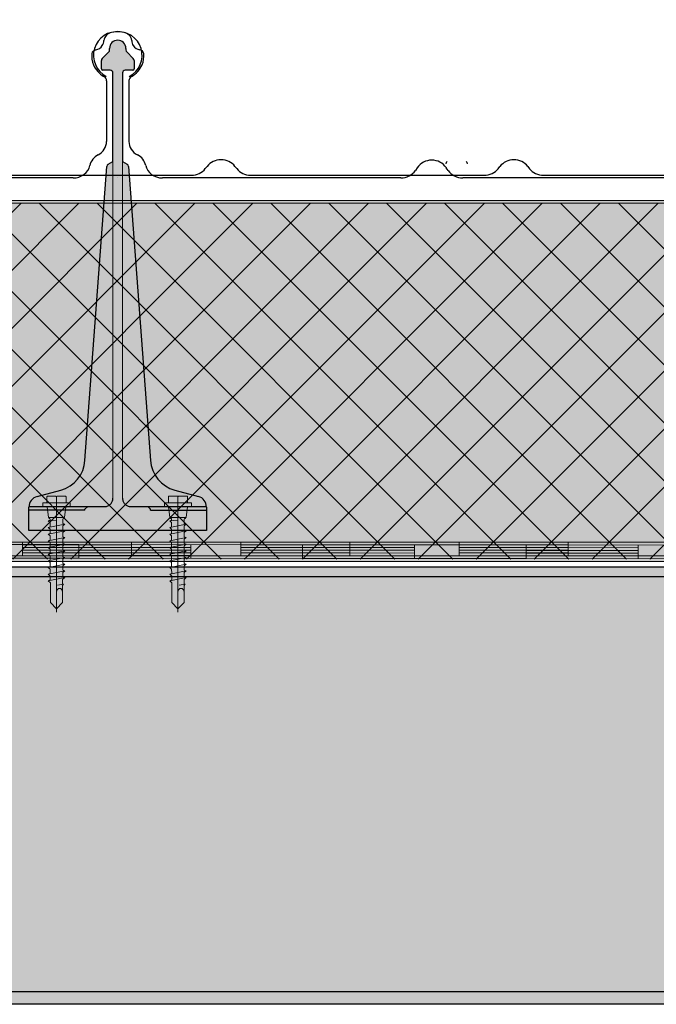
# Model space of a CAD drawing. Header units: metres. Extents: x 1316.5 to 1415.3, y -94.1 to -52.
# Tile 124 of 256: x 1346.292 to 1346.525, y -55.493 to -55.133. Entities that reach past the tile are written whole.
import ezdxf

# ---------------------------------------------------------------- set-up
doc = ezdxf.new("R2010")
doc.units = ezdxf.units.M
for name, pattern in [('AUSGEZOGEN', [0]), ('STRICHLINIE2_S3', [0.055, 0.04, -0.015]), ('STRICHLINIE_S4', [0.008, 0.006, -0.002]), ('STRICHPUNKT2_S5', [0.1, 0.07, -0.01, 0.01, -0.01])]:
    doc.linetypes.add(name, pattern=pattern)
for name, color, linetype, lineweight in [('XR$11$Design', 4, 'AUSGEZOGEN', 13), ('XR$13$Muster', 4, 'AUSGEZOGEN', 13), ('XR$13$STANDARD_1', 7, 'AUSGEZOGEN', 25), ('XR$9$Allgemein', 4, 'AUSGEZOGEN', 13), ('XR$9$Dach', 3, 'AUSGEZOGEN', 18), ('XR$9$Design', 4, 'AUSGEZOGEN', 13), ('XR$9$V25', 4, 'AUSGEZOGEN', 13)]:
    doc.layers.add(name, color=color, linetype=linetype, lineweight=lineweight)

# ---------------------------------------------------------------- blocks, each defined once
blk = doc.blocks.new('NSY101')
at = {"color": 0, "linetype": 'ByBlock', "lineweight": -2}
blk.add_circle((0, 0), 0.005, dxfattribs=at)
blk = doc.blocks.new('COMPLEXOBJECT_126')
at = {"transparency": 33554687}
for p, q in [((1346.33219, -55.1552), (1346.33219, -55.17747)), ((1346.7531, -55.15836), (1346.7531, -55.17544)), ((1346.43776, -55.18708), (1346.43709, -55.18804)), ((1346.44908, -55.18804), (1346.44841, -55.18708)), ((1346.53976, -55.18708), (1346.53909, -55.18804)), ((1346.55108, -55.18804), (1346.55041, -55.18708)), ((1346.64176, -55.18708), (1346.64109, -55.18804)), ((1346.65308, -55.18804), (1346.65241, -55.18708)), ((1346.43177, -55.19081), (1346.34445, -55.19081)), ((1346.53376, -55.19081), (1346.4544, -55.19081)), ((1346.63576, -55.19081), (1346.5564, -55.19081)), ((1346.74032, -55.19081), (1346.6584, -55.19081))]:
    blk.add_line(p, q, dxfattribs=at)
for centre, radius, start, end in [((1346.74815, -55.14162), 0.00385, 282.5304, 329.6449), ((1346.75775, -55.14798), 0.01032, 200.8584, 236.8378), ((1346.7466, -55.17544), 0.0065, 300, 0), ((1346.7531, -55.1867), 0.0065, 120, 169.4136), ((1346.44309, -55.19081), 0.0065, 35, 145), ((1346.54508, -55.19081), 0.0065, 35, 145), ((1346.64708, -55.19081), 0.0065, 35, 145), ((1346.74032, -55.18431), 0.0065, 270, 349.4136), ((1346.43177, -55.18431), 0.0065, 270, 325), ((1346.4544, -55.18431), 0.0065, 215, 270), ((1346.53376, -55.18431), 0.0065, 270, 325), ((1346.5564, -55.18431), 0.0065, 215, 270), ((1346.63576, -55.18431), 0.0065, 270, 325), ((1346.6584, -55.18431), 0.0065, 215, 270)]:
    blk.add_arc(centre, radius, start, end, dxfattribs=at)
for centre, major_axis, ratio, start_param, end_param in [((1346.32789, -55.14594), (0.0087, 0), 0.997606, 1.465877, 4.233579), ((1346.32789, -55.14593), (0.00958, 0), 0.905277, 1.310139, 1.634821), ((1346.3294, -55.14091), (0.00384, 0), 0.905277, 0.747625, 1.318651), ((1346.3294, -55.14091), (0.00384, 0), 0.905277, 0.123201, 0.747625), ((1346.33749, -55.14047), (0.00428, 0), 0.905277, 3.145413, 3.651819), ((1346.33694, -55.14067), (0.0037, 0), 0.905277, 3.671389, 4.493692), ((1346.33585, -55.1455), (0.00175, 0), 0.905277, 0.122654, 1.403271), ((1346.32773, -55.14619), (0.0099, 0), 0.905277, 5.919137, 6.381942), ((1346.32773, -55.14619), (0.0099, 0), 0.905277, 5.291178, 5.919137), ((1346.33411, -55.1552), (0.00192, 0), 0.905277, 2.093897, 3.141593), ((1346.33842, -55.17747), (0.00623, 0), 0.905277, 3.141593, 4.18879), ((1346.33219, -55.18724), (0.00623, 0), 0.905277, 0.184767, 1.047198), ((1346.34445, -55.18517), (0.00623, 0), 0.905277, 3.32636, 4.712389)]:
    blk.add_ellipse(centre, major_axis=major_axis, ratio=ratio, start_param=start_param, end_param=end_param, dxfattribs=at)
blk = doc.blocks.new('U7_1')
at = {"linetype": 'AUSGEZOGEN', "transparency": 33554687}
for p, q in [((-3.5, 3.87), (-3.5, 2.27)), ((-3.3, 4.07), (-0.2, 4.07)), ((0, 3.87), (0, 2.07)), ((0.2, 4.07), (3.3, 4.07)), ((3.5, 3.87), (3.5, 2.27)), ((-5, 1.97), (-5, 1.17)), ((-4.9, 2.07), (4.9, 2.07)), ((-4.9, 1.07), (4.9, 1.07)), ((-3.46, 0.82), (-2.94, -2.1)), ((3.46, 0.82), (2.94, -2.1)), ((5, 1.97), (5, 1.17)), ((-2.84, -2.18), (2.84, -2.18)), ((-2.77, -2.18), (-2.75, -2.35)), ((-2.33, -2.73), (-2.33, -2.93)), ((2.32, -2.73), (2.32, -3.91)), ((2.77, -2.18), (2.75, -2.35)), ((-2.33, -2.93), (-3, -3.2)), ((0, -2.99), (-3, -3.2)), ((-3, -3.2), (-2.33, -3.68)), ((3, -4.1), (-3, -5.15)), ((-2.33, -4.89), (-3, -5.15)), ((-3, -5.15), (-2.33, -5.63)), ((-2.33, -3.68), (-2.33, -4.89)), ((-2.33, -5.63), (-2.33, -6.84)), ((2.32, -3.91), (3, -4.1)), ((3, -4.1), (2.32, -4.65)), ((2.32, -4.65), (2.32, -5.86)), ((3, -6.05), (-3, -7.1)), ((-2.33, -6.84), (-3, -7.1)), ((-3, -7.1), (-2.33, -7.58)), ((3, -8), (-3, -9.05)), ((-2.33, -7.58), (-2.33, -8.79)), ((2.32, -5.86), (3, -6.05)), ((3, -6.05), (2.32, -6.6)), ((2.32, -6.6), (2.32, -7.81)), ((2.32, -7.81), (3, -8)), ((3, -8), (2.32, -8.55)), ((2.32, -8.55), (2.32, -9.76)), ((-2.33, -8.79), (-3, -9.05)), ((-3, -9.05), (-2.33, -9.53)), ((3, -9.95), (-3, -11)), ((-2.33, -10.74), (-3, -11)), ((-3, -11), (-2.33, -11.48)), ((-2.33, -9.53), (-2.33, -10.74)), ((-2.33, -11.48), (-2.33, -12.69)), ((2.32, -9.76), (3, -9.95)), ((3, -9.95), (2.32, -10.5)), ((2.32, -10.5), (2.32, -11.71)), ((3, -11.9), (-3, -12.95)), ((-2.33, -12.69), (-3, -12.95)), ((-3, -12.95), (-2.33, -13.43)), ((3, -13.85), (-3, -14.9)), ((-2.33, -13.43), (-2.33, -14.64)), ((2.32, -11.71), (3, -11.9)), ((3, -11.9), (2.32, -12.45)), ((2.32, -12.45), (2.32, -13.66)), ((2.32, -13.66), (3, -13.85)), ((3, -13.85), (2.32, -14.4)), ((2.32, -14.4), (2.32, -15.61)), ((-2.33, -14.64), (-3, -14.9)), ((-3, -14.9), (-2.33, -15.38)), ((3, -15.8), (-3, -16.85)), ((-2.33, -16.59), (-3, -16.85)), ((-3, -16.85), (-2.33, -17.33)), ((-2.33, -15.38), (-2.33, -16.59)), ((2.32, -15.61), (3, -15.8)), ((3, -15.8), (2.32, -16.35)), ((2.32, -16.35), (2.32, -17.33)), ((3, -17.75), (-3, -18.8)), ((-2.3, -18.53), (-3, -18.8)), ((-3, -18.8), (-2.28, -19.31)), ((3, -19.7), (-3, -20.75)), ((-2.33, -17.33), (-2.3, -18.53)), ((-2.28, -19.31), (-2.26, -20.47)), ((3, -19.7), (2.26, -20.3)), ((2.3, -18.32), (2.28, -19.5)), ((2.28, -19.5), (3, -19.7)), ((3, -17.75), (2.3, -18.32)), ((2.32, -17.33), (2.32, -17.56)), ((2.32, -17.56), (3, -17.75)), ((-2.26, -20.47), (-3, -20.75)), ((-3, -20.75), (-2.24, -21.28)), ((-2.24, -21.28), (-2.23, -22.18)), ((-2.23, -22.18), (-2.23, -27.06)), ((2.61, -21.73), (0.4, -22.03)), ((2.23, -22.07), (2.22, -22.18)), ((2.22, -22.18), (2.22, -27.06)), ((2.61, -21.73), (2.23, -22.07)), ((2.26, -20.3), (2.24, -21.58)), ((2.24, -21.58), (2.61, -21.73)), ((0, -24.04), (0, -28.93)), ((-2.23, -27.06), (0, -28.93)), ((2.22, -27.06), (0, -28.93))]:
    blk.add_line(p, q, dxfattribs=at)
at = {"linetype": 'STRICHPUNKT2_S5', "transparency": 33554687}
blk.add_line((0, 3.87), (0, -29.93), dxfattribs=at)
at = {"linetype": 'AUSGEZOGEN', "transparency": 33554687}
for centre, radius, start, end in [((-3.3, 3.87), 0.2, 90, 180), ((-0.2, 3.87), 0.2, 0, 90), ((0.2, 3.87), 0.2, 90, 180), ((3.3, 3.87), 0.2, 0, 90), ((-4.9, 1.97), 0.1, 90, 180), ((-4.9, 1.17), 0.1, 180, 270), ((-3.75, 0.77), 0.3, 10, 90), ((-3.7, 2.27), 0.2, 270, 0), ((3.75, 0.77), 0.3, 90, 170), ((3.7, 2.27), 0.2, 180, 270), ((4.9, 1.97), 0.1, 0, 90), ((4.9, 1.17), 0.1, 270, 0), ((-2.84, -2.08), 0.1, 190, 270), ((-2.65, -2.33), 0.1, 190, 270), ((-2.63, -2.73), 0.3, 0, 90), ((2.62, -2.73), 0.3, 90, 180), ((2.65, -2.33), 0.1, 270, 350), ((2.84, -2.08), 0.1, 270, 350), ((1.11, -24.04), 1.11, 0, 180)]:
    blk.add_arc(centre, radius, start, end, dxfattribs=at)
blk = doc.blocks.new('COMPLEXOBJECT_127')
at = {"transparency": 33554687}
for p, q in [((1346.32398, -55.15521), (1346.32398, -55.17748)), ((1345.90307, -55.17748), (1345.90307, -55.15842)), ((1346.0012, -55.18759), (1346.00055, -55.18842)), ((1346.01205, -55.18842), (1346.01141, -55.18759)), ((1346.10845, -55.18759), (1346.1078, -55.18842)), ((1346.1193, -55.18842), (1346.11866, -55.18759)), ((1346.2157, -55.18757), (1346.21505, -55.1884)), ((1346.22655, -55.1884), (1346.22591, -55.18757)), ((1345.99545, -55.19082), (1345.91585, -55.19082)), ((1346.1027, -55.19082), (1346.01716, -55.19082)), ((1346.20995, -55.19081), (1346.12441, -55.19082)), ((1346.31177, -55.19082), (1346.23166, -55.19081))]:
    blk.add_line(p, q, dxfattribs=at)
for centre, major_axis, ratio, start_param, end_param in [((1345.89907, -55.14618), (0.01221, 0), 0.964759, 5.137055, 10.349472), ((1346.32829, -55.14594), (0.00958, 0), 0.905277, 1.506772, 1.831454), ((1346.32829, -55.14595), (0.0087, 0), 0.997606, 5.191199, 7.958901), ((1346.31869, -55.14048), (0.00428, 0), 0.905277, 5.772959, 6.279365), ((1346.32677, -55.14092), (0.00384, 0), 0.905277, 2.393967, 3.018391), ((1346.32677, -55.14092), (0.00384, 0), 0.905277, 1.822942, 2.393967), ((1346.32033, -55.14551), (0.00175, 0), 0.905277, 1.738322, 3.018939), ((1346.31923, -55.14068), (0.0037, 0), 0.905277, 4.931086, 5.753389), ((1346.32844, -55.1462), (0.0099, 0), 0.905277, 3.042836, 3.505641), ((1346.32844, -55.1462), (0.0099, 0), 0.905277, 3.505641, 4.1336), ((1346.32207, -55.15521), (0.00192, 0), 0.905277, 0, 1.047696), ((1345.90507, -55.15843), (0.002, 0), 0.868191, 2.075638, 3.141593), ((1345.90957, -55.17748), (0.0065, 0), 0.868191, 3.141593, 4.18879), ((1346.31775, -55.17748), (0.00623, 0), 0.905277, 5.235988, 6.283185), ((1345.90307, -55.18725), (0.0065, 0), 0.868191, 0.184767, 1.047198), ((1346.32398, -55.18725), (0.00623, 0), 0.905277, 2.094395, 2.956825), ((1345.91585, -55.18518), (0.0065, 0), 0.868191, 3.32636, 4.712389), ((1346.0063, -55.19082), (0.00623, 0), 0.905277, 0.610865, 2.530727), ((1346.11355, -55.19082), (0.00623, 0), 0.905277, 0.610865, 2.530727), ((1346.2208, -55.19081), (0.00623, 0), 0.905277, 0.610865, 2.530727), ((1346.31173, -55.18518), (0.00623, 0), 0.905277, 4.712389, 6.098418), ((1345.99545, -55.18518), (0.00623, 0), 0.905277, 4.712389, 5.67232), ((1346.01716, -55.18518), (0.00623, 0), 0.905277, 3.752458, 4.712389), ((1346.1027, -55.18518), (0.00623, 0), 0.905277, 4.712389, 5.67232), ((1346.12441, -55.18518), (0.00623, 0), 0.905277, 3.752458, 4.712389), ((1346.20995, -55.18516), (0.00623, 0), 0.905277, 4.712389, 5.67232), ((1346.23166, -55.18516), (0.00623, 0), 0.905277, 3.752458, 4.712389)]:
    blk.add_ellipse(centre, major_axis=major_axis, ratio=ratio, start_param=start_param, end_param=end_param, dxfattribs=at)
blk = doc.blocks.new('MUSTERELEMENT_65')
at = {"layer": 'XR$9$Design', "color": 4, "linetype": 'AUSGEZOGEN', "lineweight": 13, "transparency": 33554687}
for p, q in [((1346.23188, -55.32498), (1346.31383, -55.32503)), ((1346.31383, -55.32503), (1346.31382, -55.33003)), ((1346.31383, -55.32503), (1346.31382, -55.33003)), ((1346.31382, -55.32703), (1346.3548, -55.32706)), ((1346.31382, -55.32803), (1346.3548, -55.32806)), ((1346.31383, -55.32503), (1346.39577, -55.32509)), ((1346.31383, -55.32603), (1346.3548, -55.32606)), ((1346.3548, -55.32506), (1346.35479, -55.33006)), ((1346.39577, -55.32509), (1346.47771, -55.32514)), ((1346.39577, -55.32509), (1346.39577, -55.33009)), ((1346.39577, -55.32509), (1346.39577, -55.33009)), ((1346.39577, -55.32609), (1346.43674, -55.32612)), ((1346.39577, -55.32709), (1346.43674, -55.32712)), ((1346.39577, -55.32809), (1346.43674, -55.32812)), ((1346.43674, -55.32512), (1346.43674, -55.33012)), ((1346.47771, -55.32514), (1346.55966, -55.3252)), ((1346.47771, -55.32514), (1346.47771, -55.33014)), ((1346.47771, -55.32514), (1346.47771, -55.33014)), ((1346.47771, -55.32614), (1346.51869, -55.32617)), ((1346.47771, -55.32714), (1346.51869, -55.32717)), ((1346.47771, -55.32814), (1346.51868, -55.32817)), ((1346.51869, -55.32517), (1346.51868, -55.33017)), ((1346.23188, -55.32998), (1346.31382, -55.33003)), ((1346.31382, -55.32903), (1346.3548, -55.32906)), ((1346.31382, -55.33003), (1346.39577, -55.33009)), ((1346.39577, -55.32909), (1346.43674, -55.32912)), ((1346.39577, -55.33009), (1346.47771, -55.33014)), ((1346.47771, -55.32914), (1346.51868, -55.32917)), ((1346.47771, -55.33014), (1346.55966, -55.3302))]:
    blk.add_line(p, q, dxfattribs=at)
blk = doc.blocks.new('MUSTERELEMENT_84')
at = {"layer": 'XR$11$Design', "color": 4, "linetype": 'AUSGEZOGEN', "lineweight": 13, "transparency": 33554687}
for p, q in [((1346.21323, -55.32409), (1346.29319, -55.32409)), ((1346.29319, -55.32409), (1346.37314, -55.32409)), ((1346.29319, -55.32409), (1346.29319, -55.32909)), ((1346.29319, -55.32409), (1346.29319, -55.32909)), ((1346.33316, -55.32409), (1346.33316, -55.32909)), ((1346.37314, -55.32409), (1346.4531, -55.32409)), ((1346.37314, -55.32409), (1346.37314, -55.32909)), ((1346.37314, -55.32409), (1346.37314, -55.32909)), ((1346.41312, -55.32409), (1346.41312, -55.32909)), ((1346.4531, -55.32409), (1346.53306, -55.32409)), ((1346.4531, -55.32409), (1346.4531, -55.32909)), ((1346.4531, -55.32409), (1346.4531, -55.32909)), ((1346.49308, -55.32409), (1346.49308, -55.32909)), ((1346.29319, -55.32509), (1346.33316, -55.32509)), ((1346.29319, -55.32609), (1346.33316, -55.32609)), ((1346.29319, -55.32709), (1346.33316, -55.32709)), ((1346.29319, -55.32809), (1346.33316, -55.32809)), ((1346.37314, -55.32509), (1346.41312, -55.32509)), ((1346.37314, -55.32609), (1346.41312, -55.32609)), ((1346.37314, -55.32709), (1346.41312, -55.32709)), ((1346.37314, -55.32809), (1346.41312, -55.32809)), ((1346.4531, -55.32509), (1346.49308, -55.32509)), ((1346.4531, -55.32609), (1346.49308, -55.32609)), ((1346.4531, -55.32709), (1346.49308, -55.32709)), ((1346.4531, -55.32809), (1346.49308, -55.32809)), ((1346.21323, -55.32909), (1346.29319, -55.32909)), ((1346.29319, -55.32909), (1346.37314, -55.32909)), ((1346.37314, -55.32909), (1346.4531, -55.32909)), ((1346.4531, -55.32909), (1346.53306, -55.32909))]:
    blk.add_line(p, q, dxfattribs=at)
blk = doc.blocks.new('COMPLEXOBJECT_172')
at = {"transparency": 33554687}
for p, q in [((1346.26272, -55.15422), (1346.26272, -55.17649)), ((1346.68363, -55.17649), (1346.68363, -55.15743)), ((1346.36015, -55.18741), (1346.36079, -55.18658)), ((1346.371, -55.18658), (1346.37165, -55.18741)), ((1346.4674, -55.18743), (1346.46804, -55.1866)), ((1346.47825, -55.1866), (1346.4789, -55.18743)), ((1346.57465, -55.18743), (1346.57529, -55.1866)), ((1346.5855, -55.1866), (1346.58615, -55.18743)), ((1346.27493, -55.18984), (1346.35504, -55.18982)), ((1346.37675, -55.18982), (1346.46229, -55.18984)), ((1346.484, -55.18984), (1346.56954, -55.18984)), ((1346.59125, -55.18984), (1346.67085, -55.18984))]:
    blk.add_line(p, q, dxfattribs=at)
for centre, major_axis, ratio, start_param, end_param in [((1346.68763, -55.14519), (0.01221, 0), 0.964759, 5.358492, 10.570908), ((1346.25841, -55.14496), (0.0087, 0), 0.997606, 1.465877, 4.233579), ((1346.25841, -55.14496), (0.00958, 0), 0.905277, 1.310139, 1.634821), ((1346.25993, -55.13993), (0.00384, 0), 0.905277, 0.747625, 1.318651), ((1346.25993, -55.13993), (0.00384, 0), 0.905277, 0.123201, 0.747625), ((1346.26801, -55.13949), (0.00428, 0), 0.905277, 3.145413, 3.651819), ((1346.26747, -55.13969), (0.0037, 0), 0.905277, 3.671389, 4.493692), ((1346.26637, -55.14453), (0.00175, 0), 0.905277, 0.122654, 1.403271), ((1346.25826, -55.14521), (0.0099, 0), 0.905277, 5.919137, 6.381942), ((1346.25826, -55.14521), (0.0099, 0), 0.905277, 5.291178, 5.919137), ((1346.26463, -55.15422), (0.00192, 0), 0.905277, 2.093897, 3.141593), ((1346.68163, -55.15745), (0.002, 0), 0.868191, 0, 1.065955), ((1346.26895, -55.17649), (0.00623, 0), 0.905277, 3.141593, 4.18879), ((1346.67713, -55.17649), (0.0065, 0), 0.868191, 5.235988, 6.283185), ((1346.26272, -55.18627), (0.00623, 0), 0.905277, 0.184767, 1.047198), ((1346.68363, -55.18627), (0.0065, 0), 0.868191, 2.094395, 2.956825), ((1346.27497, -55.18419), (0.00623, 0), 0.905277, 3.32636, 4.712389), ((1346.35504, -55.18418), (0.00623, 0), 0.905277, 4.712389, 5.67232), ((1346.3659, -55.18982), (0.00623, 0), 0.905277, 0.610865, 2.530727), ((1346.37675, -55.18418), (0.00623, 0), 0.905277, 3.752458, 4.712389), ((1346.46229, -55.18419), (0.00623, 0), 0.905277, 4.712389, 5.67232), ((1346.47315, -55.18984), (0.00623, 0), 0.905277, 0.610865, 2.530727), ((1346.484, -55.18419), (0.00623, 0), 0.905277, 3.752458, 4.712389), ((1346.56954, -55.18419), (0.00623, 0), 0.905277, 4.712389, 5.67232), ((1346.5804, -55.18984), (0.00623, 0), 0.905277, 0.610865, 2.530727), ((1346.59125, -55.18419), (0.00623, 0), 0.905277, 3.752458, 4.712389), ((1346.67085, -55.18419), (0.0065, 0), 0.868191, 4.712389, 6.098418)]:
    blk.add_ellipse(centre, major_axis=major_axis, ratio=ratio, start_param=start_param, end_param=end_param, dxfattribs=at)

msp = doc.modelspace()

# ---------------------------------------------------------------- hatches: boundary and pattern name
at = {"layer": 'XR$13$Muster', "linetype": 'AUSGEZOGEN', "lineweight": 13, "transparency": 33554687}
h = msp.add_hatch(dxfattribs=at)
h.set_pattern_fill('MUSTER', color=52, scale=0.0675, style=0, pattern_type=2)
h.set_pattern_definition([(0, (0.135, 0.135), (0.0675, 0.0675), [0.0675, -0.0675]), (90, (0.135, 0.135), (-0.0675, 0.0675), [0.0675, -0.0675])])
h.paths.add_polyline_path([(1342.77018, -55.33124), (1361.33018, -55.33124), (1361.33015, -55.19908), (1342.77015, -55.19908)], flags=0)
at = {"layer": 'XR$13$STANDARD_1', "linetype": 'AUSGEZOGEN', "lineweight": 13, "transparency": 33554687}
msp.add_hatch(color=253, dxfattribs=at).paths.add_polyline_path([(1342.77018, -55.48866), (1361.32018, -55.48866), (1361.32018, -55.33666), (1342.77018, -55.33666)])
at = {"layer": 'XR$9$Allgemein', "linetype": 'AUSGEZOGEN', "lineweight": 13, "transparency": 33554687}
h = msp.add_hatch(dxfattribs=at)
h.set_pattern_fill('SCHRAFFUR_6', color=4, scale=0.01, style=0, pattern_type=2)
h.set_pattern_definition([(45, (0, 0), (-0.01060660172, 0.01060660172), []), (135, (0, 0), (-0.01060660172, -0.01060660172), [])])
h.paths.add_polyline_path([(1345.33091, -55.20006), (1346.80849, -55.20006), (1346.80849, -55.33036), (1345.33091, -55.33036)], flags=0)
at = {"layer": 'XR$9$Dach', "linetype": 'STRICHLINIE_S4', "lineweight": 25, "transparency": 33554687}
msp.add_hatch(color=252, dxfattribs=at).paths.add_polyline_path([(1346.80366, -55.49329), (1346.80366, -55.33329), (1345.33091, -55.33329), (1345.33091, -55.49329)])
at = {"layer": 'XR$9$V25', "transparency": 33554687}
msp.add_hatch(color=253, dxfattribs=at).paths.add_polyline_path([(1346.29853, -55.30741), (1346.30717, -55.30509), (1346.30764, -55.30495), (1346.30809, -55.3048), (1346.30855, -55.30463), (1346.30899, -55.30444), (1346.30943, -55.30423), (1346.30986, -55.30401), (1346.31028, -55.30376), (1346.31069, -55.3035), (1346.31108, -55.30323), (1346.31147, -55.30294), (1346.31184, -55.30263), (1346.31221, -55.30231), (1346.31256, -55.30197), (1346.31289, -55.30162), (1346.31321, -55.30126), (1346.31352, -55.30089), (1346.31381, -55.3005), (1346.31408, -55.3001), (1346.31434, -55.29969), (1346.31458, -55.29927), (1346.3148, -55.29884), (1346.31501, -55.2984), (1346.3152, -55.29796), (1346.31537, -55.29751), (1346.31552, -55.29705), (1346.31566, -55.29658), (1346.31577, -55.29611), (1346.31587, -55.29564), (1346.31594, -55.29516), (1346.316, -55.29468), (1346.31604, -55.2942), (1346.32408, -55.18664), (1346.32408, -55.18661), (1346.32408, -55.18658), (1346.32409, -55.18654), (1346.32409, -55.18651), (1346.3241, -55.18648), (1346.32411, -55.18645), (1346.32411, -55.18642), (1346.32412, -55.18639), (1346.32413, -55.18636), (1346.32414, -55.18633), (1346.32416, -55.1863), (1346.32417, -55.18627), (1346.32418, -55.18624), (1346.3242, -55.18621), (1346.32422, -55.18619), (1346.32423, -55.18616), (1346.32425, -55.18613), (1346.32427, -55.18611), (1346.32429, -55.18608), (1346.32431, -55.18606), (1346.32433, -55.18603), (1346.32435, -55.18601), (1346.32437, -55.18599), (1346.3244, -55.18596), (1346.32442, -55.18594), (1346.32444, -55.18592), (1346.32447, -55.1859), (1346.32449, -55.18588), (1346.32452, -55.18587), (1346.32455, -55.18585), (1346.32457, -55.18583), (1346.32632, -55.18482), (1346.32632, -55.15239), (1346.32632, -55.15234), (1346.32632, -55.15229), (1346.32631, -55.15224), (1346.3263, -55.15219), (1346.32629, -55.15214), (1346.32627, -55.15209), (1346.32626, -55.15204), (1346.32624, -55.152), (1346.32622, -55.15195), (1346.3262, -55.15191), (1346.32617, -55.15186), (1346.32614, -55.15182), (1346.32611, -55.15178), (1346.32608, -55.15174), (1346.32605, -55.1517), (1346.32601, -55.15167), (1346.32597, -55.15163), (1346.32593, -55.1516), (1346.32589, -55.15157), (1346.32585, -55.15154), (1346.32581, -55.15152), (1346.32576, -55.15149), (1346.32572, -55.15147), (1346.32567, -55.15145), (1346.32562, -55.15144), (1346.32557, -55.15142), (1346.32552, -55.15141), (1346.32547, -55.1514), (1346.32542, -55.1514), (1346.32537, -55.15139), (1346.32532, -55.15139), (1346.32257, -55.15139), (1346.32255, -55.15139), (1346.32252, -55.15139), (1346.32249, -55.15139), (1346.32247, -55.15138), (1346.32245, -55.15138), (1346.32242, -55.15137), (1346.3224, -55.15136), (1346.32237, -55.15135), (1346.32235, -55.15134), (1346.32233, -55.15133), (1346.32231, -55.15132), (1346.32229, -55.1513), (1346.32226, -55.15129), (1346.32225, -55.15127), (1346.32223, -55.15125), (1346.32221, -55.15124), (1346.32219, -55.15122), (1346.32218, -55.1512), (1346.32216, -55.15118), (1346.32215, -55.15116), (1346.32213, -55.15113), (1346.32212, -55.15111), (1346.32211, -55.15109), (1346.3221, -55.15106), (1346.32209, -55.15104), (1346.32209, -55.15102), (1346.32208, -55.15099), (1346.32208, -55.15097), (1346.32207, -55.15094), (1346.32207, -55.15092), (1346.32207, -55.15089), (1346.32207, -55.14781), (1346.32207, -55.14778), (1346.32207, -55.14775), (1346.32207, -55.14773), (1346.32208, -55.1477), (1346.32208, -55.14768), (1346.32208, -55.14765), (1346.32209, -55.14763), (1346.32209, -55.1476), (1346.3221, -55.14758), (1346.3221, -55.14755), (1346.32211, -55.14753), (1346.32212, -55.14751), (1346.32212, -55.14748), (1346.32213, -55.14746), (1346.32214, -55.14743), (1346.32215, -55.14741), (1346.32216, -55.14739), (1346.32217, -55.14736), (1346.32218, -55.14734), (1346.3222, -55.14732), (1346.32221, -55.1473), (1346.32222, -55.14728), (1346.32224, -55.14725), (1346.32225, -55.14723), (1346.32226, -55.14721), (1346.32228, -55.14719), (1346.3223, -55.14717), (1346.32231, -55.14715), (1346.32233, -55.14713), (1346.32235, -55.14712), (1346.32236, -55.1471), (1346.32478, -55.14468), (1346.3248, -55.14467), (1346.32481, -55.14465), (1346.32483, -55.14463), (1346.32485, -55.14461), (1346.32486, -55.14459), (1346.32488, -55.14457), (1346.32489, -55.14455), (1346.32491, -55.14453), (1346.32492, -55.14451), (1346.32493, -55.14448), (1346.32495, -55.14446), (1346.32496, -55.14444), (1346.32497, -55.14442), (1346.32498, -55.14439), (1346.32499, -55.14437), (1346.325, -55.14435), (1346.32501, -55.14432), (1346.32502, -55.1443), (1346.32502, -55.14428), (1346.32503, -55.14425), (1346.32504, -55.14423), (1346.32504, -55.1442), (1346.32505, -55.14418), (1346.32506, -55.14415), (1346.32506, -55.14413), (1346.32506, -55.1441), (1346.32507, -55.14408), (1346.32507, -55.14405), (1346.32507, -55.14403), (1346.32507, -55.144), (1346.32507, -55.14398), (1346.32507, -55.14339), (1346.32509, -55.14309), (1346.32513, -55.14279), (1346.32521, -55.14249), (1346.32531, -55.14221), (1346.32545, -55.14194), (1346.32561, -55.14168), (1346.32579, -55.14144), (1346.326, -55.14122), (1346.32623, -55.14102), (1346.32648, -55.14085), (1346.32675, -55.1407), (1346.32703, -55.14058), (1346.32732, -55.14049), (1346.32762, -55.14043), (1346.32792, -55.14039), (1346.32822, -55.14039), (1346.32852, -55.14043), (1346.32882, -55.14049), (1346.32911, -55.14058), (1346.32939, -55.1407), (1346.32966, -55.14085), (1346.32991, -55.14102), (1346.33014, -55.14122), (1346.33035, -55.14144), (1346.33053, -55.14168), (1346.33069, -55.14194), (1346.33083, -55.14221), (1346.33093, -55.14249), (1346.33101, -55.14279), (1346.33106, -55.14309), (1346.33107, -55.14339), (1346.33107, -55.14398), (1346.33107, -55.144), (1346.33107, -55.14403), (1346.33107, -55.14405), (1346.33108, -55.14408), (1346.33108, -55.1441), (1346.33108, -55.14413), (1346.33109, -55.14415), (1346.33109, -55.14418), (1346.3311, -55.1442), (1346.3311, -55.14423), (1346.33111, -55.14425), (1346.33112, -55.14428), (1346.33112, -55.1443), (1346.33113, -55.14432), (1346.33114, -55.14435), (1346.33115, -55.14437), (1346.33116, -55.14439), (1346.33117, -55.14442), (1346.33118, -55.14444), (1346.3312, -55.14446), (1346.33121, -55.14448), (1346.33122, -55.14451), (1346.33124, -55.14453), (1346.33125, -55.14455), (1346.33126, -55.14457), (1346.33128, -55.14459), (1346.3313, -55.14461), (1346.33131, -55.14463), (1346.33133, -55.14465), (1346.33135, -55.14467), (1346.33136, -55.14468), (1346.33378, -55.1471), (1346.3338, -55.14712), (1346.33381, -55.14713), (1346.33383, -55.14715), (1346.33385, -55.14717), (1346.33386, -55.14719), (1346.33388, -55.14721), (1346.33389, -55.14723), (1346.33391, -55.14725), (1346.33392, -55.14728), (1346.33393, -55.1473), (1346.33395, -55.14732), (1346.33396, -55.14734), (1346.33397, -55.14736), (1346.33398, -55.14739), (1346.33399, -55.14741), (1346.334, -55.14743), (1346.33401, -55.14746), (1346.33402, -55.14748), (1346.33402, -55.14751), (1346.33403, -55.14753), (1346.33404, -55.14755), (1346.33404, -55.14758), (1346.33405, -55.1476), (1346.33406, -55.14763), (1346.33406, -55.14765), (1346.33406, -55.14768), (1346.33407, -55.1477), (1346.33407, -55.14773), (1346.33407, -55.14775), (1346.33407, -55.14778), (1346.33407, -55.14781), (1346.33407, -55.15089), (1346.33407, -55.15092), (1346.33407, -55.15094), (1346.33406, -55.15097), (1346.33406, -55.15099), (1346.33405, -55.15102), (1346.33405, -55.15104), (1346.33404, -55.15106), (1346.33403, -55.15109), (1346.33402, -55.15111), (1346.33401, -55.15113), (1346.334, -55.15116), (1346.33398, -55.15118), (1346.33397, -55.1512), (1346.33395, -55.15122), (1346.33393, -55.15124), (1346.33392, -55.15125), (1346.3339, -55.15127), (1346.33388, -55.15129), (1346.33386, -55.1513), (1346.33384, -55.15132), (1346.33381, -55.15133), (1346.33379, -55.15134), (1346.33377, -55.15135), (1346.33374, -55.15136), (1346.33372, -55.15137), (1346.3337, -55.15138), (1346.33367, -55.15138), (1346.33365, -55.15139), (1346.33362, -55.15139), (1346.3336, -55.15139), (1346.33357, -55.15139), (1346.33082, -55.15139), (1346.33077, -55.15139), (1346.33072, -55.1514), (1346.33067, -55.1514), (1346.33062, -55.15141), (1346.33057, -55.15142), (1346.33052, -55.15144), (1346.33047, -55.15145), (1346.33043, -55.15147), (1346.33038, -55.15149), (1346.33034, -55.15152), (1346.33029, -55.15154), (1346.33025, -55.15157), (1346.33021, -55.1516), (1346.33017, -55.15163), (1346.33013, -55.15167), (1346.3301, -55.1517), (1346.33006, -55.15174), (1346.33003, -55.15178), (1346.33, -55.15182), (1346.32997, -55.15186), (1346.32995, -55.15191), (1346.32992, -55.15195), (1346.3299, -55.152), (1346.32988, -55.15204), (1346.32987, -55.15209), (1346.32985, -55.15214), (1346.32984, -55.15219), (1346.32983, -55.15224), (1346.32983, -55.15229), (1346.32982, -55.15234), (1346.32982, -55.15239), (1346.32982, -55.18482), (1346.33157, -55.18583), (1346.33159, -55.18585), (1346.33162, -55.18587), (1346.33165, -55.18588), (1346.33167, -55.1859), (1346.3317, -55.18592), (1346.33172, -55.18594), (1346.33175, -55.18596), (1346.33177, -55.18599), (1346.33179, -55.18601), (1346.33181, -55.18603), (1346.33183, -55.18606), (1346.33185, -55.18608), (1346.33187, -55.18611), (1346.33189, -55.18613), (1346.33191, -55.18616), (1346.33193, -55.18619), (1346.33194, -55.18621), (1346.33196, -55.18624), (1346.33197, -55.18627), (1346.33198, -55.1863), (1346.332, -55.18633), (1346.33201, -55.18636), (1346.33202, -55.18639), (1346.33203, -55.18642), (1346.33204, -55.18645), (1346.33204, -55.18648), (1346.33205, -55.18651), (1346.33205, -55.18654), (1346.33206, -55.18658), (1346.33206, -55.18661), (1346.33207, -55.18664), (1346.3401, -55.2942), (1346.34014, -55.29468), (1346.34019, -55.29516), (1346.34027, -55.29564), (1346.34037, -55.29611), (1346.34048, -55.29658), (1346.34062, -55.29705), (1346.34077, -55.29751), (1346.34094, -55.29796), (1346.34113, -55.2984), (1346.34133, -55.29884), (1346.34156, -55.29927), (1346.3418, -55.29969), (1346.34206, -55.3001), (1346.34233, -55.3005), (1346.34262, -55.30089), (1346.34293, -55.30126), (1346.34325, -55.30162), (1346.34358, -55.30197), (1346.34393, -55.30231), (1346.34429, -55.30263), (1346.34467, -55.30294), (1346.34505, -55.30323), (1346.34545, -55.3035), (1346.34586, -55.30376), (1346.34628, -55.30401), (1346.34671, -55.30423), (1346.34715, -55.30444), (1346.34759, -55.30463), (1346.34804, -55.3048), (1346.3485, -55.30495), (1346.34897, -55.30509), (1346.35761, -55.30741), (1346.35777, -55.30746), (1346.35793, -55.30751), (1346.35809, -55.30757), (1346.35824, -55.30764), (1346.35839, -55.30771), (1346.35854, -55.30779), (1346.35869, -55.30788), (1346.35883, -55.30797), (1346.35897, -55.30807), (1346.3591, -55.30817), (1346.35923, -55.30828), (1346.35935, -55.3084), (1346.35947, -55.30852), (1346.35958, -55.30864), (1346.35969, -55.30877), (1346.35979, -55.30891), (1346.35989, -55.30905), (1346.35998, -55.30919), (1346.36007, -55.30933), (1346.36015, -55.30948), (1346.36022, -55.30964), (1346.36028, -55.30979), (1346.36034, -55.30995), (1346.3604, -55.31011), (1346.36044, -55.31027), (1346.36048, -55.31044), (1346.36051, -55.3106), (1346.36054, -55.31077), (1346.36055, -55.31094), (1346.36057, -55.31111), (1346.36057, -55.31128), (1346.36057, -55.31988), (1346.29557, -55.31988), (1346.29557, -55.31128), (1346.29557, -55.31111), (1346.29558, -55.31094), (1346.2956, -55.31077), (1346.29563, -55.3106), (1346.29566, -55.31044), (1346.2957, -55.31027), (1346.29574, -55.31011), (1346.29579, -55.30995), (1346.29585, -55.30979), (1346.29592, -55.30964), (1346.29599, -55.30948), (1346.29607, -55.30933), (1346.29616, -55.30919), (1346.29625, -55.30905), (1346.29634, -55.30891), (1346.29645, -55.30877), (1346.29655, -55.30864), (1346.29667, -55.30852), (1346.29679, -55.3084), (1346.29691, -55.30828), (1346.29704, -55.30817), (1346.29717, -55.30807), (1346.29731, -55.30797), (1346.29745, -55.30788), (1346.2976, -55.30779), (1346.29774, -55.30771), (1346.2979, -55.30764), (1346.29805, -55.30757), (1346.29821, -55.30751), (1346.29837, -55.30746)], flags=16)

# ---------------------------------------------------------------- linework, layer by layer
at = {"color": 4, "transparency": 33554687}
for p, q in [((1346.32507, -55.14398), (1346.32507, -55.14339)), ((1346.33107, -55.14339), (1346.33107, -55.14398)), ((1346.32207, -55.15089), (1346.32207, -55.14781)), ((1346.32236, -55.1471), (1346.32478, -55.14468)), ((1346.33136, -55.14468), (1346.33378, -55.1471)), ((1346.33407, -55.14781), (1346.33407, -55.15089)), ((1346.32532, -55.15139), (1346.32257, -55.15139)), ((1346.33357, -55.15139), (1346.33082, -55.15139)), ((1346.31604, -55.2942), (1346.32408, -55.18664)), ((1346.33207, -55.18664), (1346.3401, -55.2942)), ((1346.29853, -55.30741), (1346.30717, -55.30509)), ((1346.34897, -55.30509), (1346.35761, -55.30741)), ((1346.31607, -55.31208), (1346.31707, -55.31108)), ((1346.31607, -55.31238), (1346.31607, -55.31208)), ((1346.34007, -55.31208), (1346.33907, -55.31108)), ((1346.34007, -55.31238), (1346.34007, -55.31208))]:
    msp.add_line(p, q, dxfattribs=at)
at = {"color": 4, "linetype": 'STRICHLINIE2_S3', "transparency": 33554687}
for p, q in [((1346.29557, -55.31108), (1346.32332, -55.31108)), ((1346.31607, -55.31238), (1346.29557, -55.31238)), ((1346.33282, -55.31108), (1346.36057, -55.31108)), ((1346.34007, -55.31238), (1346.36057, -55.31238))]:
    msp.add_line(p, q, dxfattribs=at)
at = {"color": 4, "transparency": 33554687}
for points in [[(1346.32457, -55.18583), (1346.32632, -55.18482), (1346.32632, -55.15239)], [(1346.32982, -55.15239), (1346.32982, -55.18482), (1346.33157, -55.18583)], [(1346.36057, -55.31128), (1346.36057, -55.31988), (1346.29557, -55.31988), (1346.29557, -55.31128)]]:
    msp.add_lwpolyline(points, dxfattribs=at)
for centre, radius, start, end in [((1346.32807, -55.14339), 0.003, 0, 180), ((1346.32407, -55.14398), 0.001, 315, 0), ((1346.33207, -55.14398), 0.001, 180, 225), ((1346.32307, -55.14781), 0.001, 135, 180), ((1346.33307, -55.14781), 0.001, 0, 45), ((1346.32257, -55.15089), 0.0005, 180, 270), ((1346.32532, -55.15239), 0.001, 0, 90), ((1346.33082, -55.15239), 0.001, 90, 180), ((1346.33357, -55.15089), 0.0005, 270, 0), ((1346.32507, -55.1867), 0.001, 120, 176.6791), ((1346.33107, -55.1867), 0.001, 3.3209, 60), ((1346.44918, -55.1857), 0.001, 120, 176.6791), ((1346.45517, -55.1857), 0.001, 3.3209, 60), ((1346.30406, -55.2935), 0.012, 285.0354, 356.6791), ((1346.35208, -55.2935), 0.012, 183.3209, 254.9646), ((1346.29957, -55.31127), 0.004, 105.0354, 180.0351), ((1346.35657, -55.31127), 0.004, 359.9649, 74.9646)]:
    msp.add_arc(centre, radius, start, end, dxfattribs=at)
at = {"color": 4, "linetype": 'STRICHLINIE2_S3', "transparency": 33554687}
for centre, start, end in [((1346.32332, -55.30808), 270, 0), ((1346.33282, -55.30808), 180, 270)]:
    msp.add_arc(centre, 0.003, start, end, dxfattribs=at)
at = {"layer": 'XR$11$Design', "color": 4, "lineweight": 13, "transparency": 33554687}
for p, q in [((1342.77015, -55.19908), (1361.32177, -55.19908)), ((1342.77018, -55.33124), (1361.33018, -55.33124))]:
    msp.add_line(p, q, dxfattribs=at)
at = {"layer": 'XR$11$Design', "color": 3, "linetype": 'AUSGEZOGEN', "lineweight": 25, "transparency": 33554687}
for p, q in [((1342.77018, -55.33666), (1361.32018, -55.33666)), ((1342.77018, -55.48866), (1361.32018, -55.48866))]:
    msp.add_line(p, q, dxfattribs=at)
at = {"layer": 'XR$9$Dach', "color": 7, "linetype": 'AUSGEZOGEN', "lineweight": 25, "transparency": 33554687}
for p, q in [((1346.80366, -55.33329), (1345.33091, -55.33329)), ((1346.80366, -55.49329), (1345.33091, -55.49329))]:
    msp.add_line(p, q, dxfattribs=at)
at = {"layer": 'XR$9$Design', "color": 4, "lineweight": 13, "transparency": 33554687}
msp.add_line((1346.80046, -55.20006), (1345.33091, -55.20006), dxfattribs=at)
at = {"layer": 'XR$9$V25', "transparency": 33554687}
for p, q in [((1346.32632, -55.30808), (1346.32632, -55.18482)), ((1346.32982, -55.18482), (1346.32982, -55.30808))]:
    msp.add_line(p, q, dxfattribs=at)

# ---------------------------------------------------------------- block references
at = {"transparency": 33554687}
for name in ['COMPLEXOBJECT_172', 'COMPLEXOBJECT_127', 'COMPLEXOBJECT_126']:
    msp.add_blockref(name, (0, 0), dxfattribs=at)
at = {"transparency": 33554687, "xscale": 9.999999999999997e-07, "yscale": 9.999999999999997e-07, "zscale": 9.999999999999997e-07}
for p in [(1346.32807, -55.19082), (1346.45217, -55.18983)]:
    msp.add_blockref('NSY101', p, dxfattribs=at)
at = {"layer": 'XR$11$Design', "color": 4, "linetype": 'AUSGEZOGEN', "lineweight": 13, "transparency": 33554687}
msp.add_blockref('MUSTERELEMENT_84', (0, 0), dxfattribs=at)
at = {"layer": 'XR$9$Design', "color": 4, "linetype": 'AUSGEZOGEN', "lineweight": 13, "transparency": 33554687}
msp.add_blockref('MUSTERELEMENT_65', (0, 0), dxfattribs=at)
at = {"layer": 'XR$9$V25', "color": 4, "linetype": 'AUSGEZOGEN', "lineweight": 13, "transparency": 33554687, "xscale": 0.0009999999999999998, "yscale": 0.00125, "zscale": 0.001}
for p in [(1346.30564, -55.31238), (1346.35014, -55.31238)]:
    msp.add_blockref('U7_1', p, dxfattribs=at)

doc.saveas('drawing.dxf')
